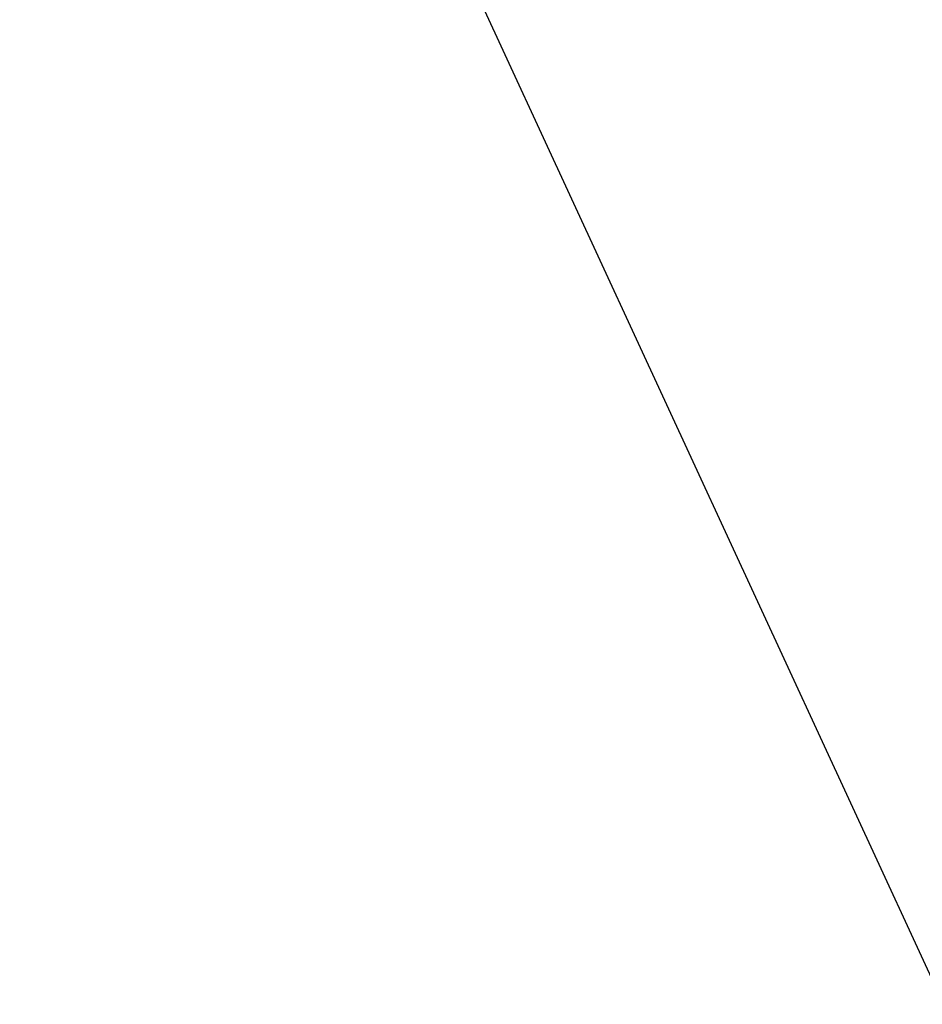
# Model space of a CAD drawing. Extents: x 0 to 363660, y 0 to 4201329.
# Tile 100 of 256: x 360198.51555 to 360198.5199, y 4200473.88 to 4200473.88474. Entities that reach past the tile are written whole.
import ezdxf

# ---------------------------------------------------------------- set-up
doc = ezdxf.new("R2010")
doc.units = 0
doc.header["$LTSCALE"] = 0.5
doc.header["$MEASUREMENT"] = 0
doc.layers.add('(032) Горизонтали утолщенные', color=32, linetype='Continuous', lineweight=30)

# ---------------------------------------------------------------- blocks, each defined once
blk = doc.blocks.new('gergrgrre')
at = {"layer": '(032) Горизонтали утолщенные', "color": 32}
blk.add_polyline3d([(360205.37, 4200491.68, 546), (360204.44, 4200490.860001, 546), (360203.56, 4200489.959999, 546), (360202.71, 4200488.949997, 546), (360201.9, 4200487.839996, 546), (360201.14, 4200486.629997, 546), (360200.44, 4200485.349998, 546), (360199.79, 4200484.050003, 546), (360199.21, 4200482.75, 546), (360198.7, 4200481.510002, 546), (360198.27, 4200480.370003, 546), (360197.92, 4200479.370003, 546), (360197.66, 4200478.529999, 546), (360197.5, 4200477.809998, 546), (360197.44, 4200477.150002, 546), (360197.51, 4200476.489998, 546), (360197.7, 4200475.760002, 546), (360198.04, 4200474.919998, 546), (360198.52, 4200473.879997, 546)], dxfattribs=at)
blk.add_polyline3d([(360205.37, 4200491.68, 546), (360204.44, 4200490.860001, 546), (360203.56, 4200489.959999, 546), (360202.71, 4200488.949997, 546), (360201.9, 4200487.839996, 546), (360201.14, 4200486.629997, 546), (360200.44, 4200485.349998, 546), (360199.79, 4200484.050003, 546), (360199.21, 4200482.75, 546), (360198.7, 4200481.510002, 546), (360198.27, 4200480.370003, 546), (360197.92, 4200479.370003, 546), (360197.66, 4200478.529999, 546), (360197.5, 4200477.809998, 546), (360197.44, 4200477.150002, 546), (360197.51, 4200476.489998, 546), (360197.7, 4200475.760002, 546), (360198.04, 4200474.919998, 546), (360198.52, 4200473.879997, 546)], dxfattribs=at)
blk.add_polyline3d([(360205.37, 4200491.68, 546), (360204.44, 4200490.860001, 546), (360203.56, 4200489.959999, 546), (360202.71, 4200488.949997, 546), (360201.9, 4200487.839996, 546), (360201.14, 4200486.629997, 546), (360200.44, 4200485.349998, 546), (360199.79, 4200484.050003, 546), (360199.21, 4200482.75, 546), (360198.7, 4200481.510002, 546), (360198.27, 4200480.370003, 546), (360197.92, 4200479.370003, 546), (360197.66, 4200478.529999, 546), (360197.5, 4200477.809998, 546), (360197.44, 4200477.150002, 546), (360197.51, 4200476.489998, 546), (360197.7, 4200475.760002, 546), (360198.04, 4200474.919998, 546), (360198.52, 4200473.879997, 546)], dxfattribs=at)
blk.add_polyline3d([(360205.37, 4200491.68, 546), (360204.44, 4200490.860001, 546), (360203.56, 4200489.959999, 546), (360202.71, 4200488.949997, 546), (360201.9, 4200487.839996, 546), (360201.14, 4200486.629997, 546), (360200.44, 4200485.349998, 546), (360199.79, 4200484.050003, 546), (360199.21, 4200482.75, 546), (360198.7, 4200481.510002, 546), (360198.27, 4200480.370003, 546), (360197.92, 4200479.370003, 546), (360197.66, 4200478.529999, 546), (360197.5, 4200477.809998, 546), (360197.44, 4200477.150002, 546), (360197.51, 4200476.489998, 546), (360197.7, 4200475.760002, 546), (360198.04, 4200474.919998, 546), (360198.52, 4200473.879997, 546)], dxfattribs=at)
blk.add_polyline3d([(360205.37, 4200491.68, 546), (360204.44, 4200490.860001, 546), (360203.56, 4200489.959999, 546), (360202.71, 4200488.949997, 546), (360201.9, 4200487.839996, 546), (360201.14, 4200486.629997, 546), (360200.44, 4200485.349998, 546), (360199.79, 4200484.050003, 546), (360199.21, 4200482.75, 546), (360198.7, 4200481.510002, 546), (360198.27, 4200480.370003, 546), (360197.92, 4200479.370003, 546), (360197.66, 4200478.529999, 546), (360197.5, 4200477.809998, 546), (360197.44, 4200477.150002, 546), (360197.51, 4200476.489998, 546), (360197.7, 4200475.760002, 546), (360198.04, 4200474.919998, 546), (360198.52, 4200473.879997, 546)], dxfattribs=at)
blk.add_polyline3d([(360205.37, 4200491.68, 546), (360204.44, 4200490.860001, 546), (360203.56, 4200489.959999, 546), (360202.71, 4200488.949997, 546), (360201.9, 4200487.839996, 546), (360201.14, 4200486.629997, 546), (360200.44, 4200485.349998, 546), (360199.79, 4200484.050003, 546), (360199.21, 4200482.75, 546), (360198.7, 4200481.510002, 546), (360198.27, 4200480.370003, 546), (360197.92, 4200479.370003, 546), (360197.66, 4200478.529999, 546), (360197.5, 4200477.809998, 546), (360197.44, 4200477.150002, 546), (360197.51, 4200476.489998, 546), (360197.7, 4200475.760002, 546), (360198.04, 4200474.919998, 546), (360198.52, 4200473.879997, 546)], dxfattribs=at)
blk.add_polyline3d([(360205.37, 4200491.68, 546), (360204.44, 4200490.860001, 546), (360203.56, 4200489.959999, 546), (360202.71, 4200488.949997, 546), (360201.9, 4200487.839996, 546), (360201.14, 4200486.629997, 546), (360200.44, 4200485.349998, 546), (360199.79, 4200484.050003, 546), (360199.21, 4200482.75, 546), (360198.7, 4200481.510002, 546), (360198.27, 4200480.370003, 546), (360197.92, 4200479.370003, 546), (360197.66, 4200478.529999, 546), (360197.5, 4200477.809998, 546), (360197.44, 4200477.150002, 546), (360197.51, 4200476.489998, 546), (360197.7, 4200475.760002, 546), (360198.04, 4200474.919998, 546), (360198.52, 4200473.879997, 546)], dxfattribs=at)
blk.add_polyline3d([(360205.37, 4200491.68, 546), (360204.44, 4200490.860001, 546), (360203.56, 4200489.959999, 546), (360202.71, 4200488.949997, 546), (360201.9, 4200487.839996, 546), (360201.14, 4200486.629997, 546), (360200.44, 4200485.349998, 546), (360199.79, 4200484.050003, 546), (360199.21, 4200482.75, 546), (360198.7, 4200481.510002, 546), (360198.27, 4200480.370003, 546), (360197.92, 4200479.370003, 546), (360197.66, 4200478.529999, 546), (360197.5, 4200477.809998, 546), (360197.44, 4200477.150002, 546), (360197.51, 4200476.489998, 546), (360197.7, 4200475.760002, 546), (360198.04, 4200474.919998, 546), (360198.52, 4200473.879997, 546)], dxfattribs=at)
blk.add_polyline3d([(360205.37, 4200491.68, 546), (360204.44, 4200490.860001, 546), (360203.56, 4200489.959999, 546), (360202.71, 4200488.949997, 546), (360201.9, 4200487.839996, 546), (360201.14, 4200486.629997, 546), (360200.44, 4200485.349998, 546), (360199.79, 4200484.050003, 546), (360199.21, 4200482.75, 546), (360198.7, 4200481.510002, 546), (360198.27, 4200480.370003, 546), (360197.92, 4200479.370003, 546), (360197.66, 4200478.529999, 546), (360197.5, 4200477.809998, 546), (360197.44, 4200477.150002, 546), (360197.51, 4200476.489998, 546), (360197.7, 4200475.760002, 546), (360198.04, 4200474.919998, 546), (360198.52, 4200473.879997, 546)], dxfattribs=at)
blk.add_polyline3d([(360205.37, 4200491.68, 546), (360204.44, 4200490.860001, 546), (360203.56, 4200489.959999, 546), (360202.71, 4200488.949997, 546), (360201.9, 4200487.839996, 546), (360201.14, 4200486.629997, 546), (360200.44, 4200485.349998, 546), (360199.79, 4200484.050003, 546), (360199.21, 4200482.75, 546), (360198.7, 4200481.510002, 546), (360198.27, 4200480.370003, 546), (360197.92, 4200479.370003, 546), (360197.66, 4200478.529999, 546), (360197.5, 4200477.809998, 546), (360197.44, 4200477.150002, 546), (360197.51, 4200476.489998, 546), (360197.7, 4200475.760002, 546), (360198.04, 4200474.919998, 546), (360198.52, 4200473.879997, 546)], dxfattribs=at)
blk.add_polyline3d([(360205.37, 4200491.68, 546), (360204.44, 4200490.860001, 546), (360203.56, 4200489.959999, 546), (360202.71, 4200488.949997, 546), (360201.9, 4200487.839996, 546), (360201.14, 4200486.629997, 546), (360200.44, 4200485.349998, 546), (360199.79, 4200484.050003, 546), (360199.21, 4200482.75, 546), (360198.7, 4200481.510002, 546), (360198.27, 4200480.370003, 546), (360197.92, 4200479.370003, 546), (360197.66, 4200478.529999, 546), (360197.5, 4200477.809998, 546), (360197.44, 4200477.150002, 546), (360197.51, 4200476.489998, 546), (360197.7, 4200475.760002, 546), (360198.04, 4200474.919998, 546), (360198.52, 4200473.879997, 546)], dxfattribs=at)
blk.add_polyline3d([(360205.37, 4200491.68, 546), (360204.44, 4200490.860001, 546), (360203.56, 4200489.959999, 546), (360202.71, 4200488.949997, 546), (360201.9, 4200487.839996, 546), (360201.14, 4200486.629997, 546), (360200.44, 4200485.349998, 546), (360199.79, 4200484.050003, 546), (360199.21, 4200482.75, 546), (360198.7, 4200481.510002, 546), (360198.27, 4200480.370003, 546), (360197.92, 4200479.370003, 546), (360197.66, 4200478.529999, 546), (360197.5, 4200477.809998, 546), (360197.44, 4200477.150002, 546), (360197.51, 4200476.489998, 546), (360197.7, 4200475.760002, 546), (360198.04, 4200474.919998, 546), (360198.52, 4200473.879997, 546)], dxfattribs=at)
blk.add_polyline3d([(360205.37, 4200491.68, 546), (360204.44, 4200490.860001, 546), (360203.56, 4200489.959999, 546), (360202.71, 4200488.949997, 546), (360201.9, 4200487.839996, 546), (360201.14, 4200486.629997, 546), (360200.44, 4200485.349998, 546), (360199.79, 4200484.050003, 546), (360199.21, 4200482.75, 546), (360198.7, 4200481.510002, 546), (360198.27, 4200480.370003, 546), (360197.92, 4200479.370003, 546), (360197.66, 4200478.529999, 546), (360197.5, 4200477.809998, 546), (360197.44, 4200477.150002, 546), (360197.51, 4200476.489998, 546), (360197.7, 4200475.760002, 546), (360198.04, 4200474.919998, 546), (360198.52, 4200473.879997, 546)], dxfattribs=at)
blk.add_polyline3d([(360205.37, 4200491.68, 546), (360204.44, 4200490.860001, 546), (360203.56, 4200489.959999, 546), (360202.71, 4200488.949997, 546), (360201.9, 4200487.839996, 546), (360201.14, 4200486.629997, 546), (360200.44, 4200485.349998, 546), (360199.79, 4200484.050003, 546), (360199.21, 4200482.75, 546), (360198.7, 4200481.510002, 546), (360198.27, 4200480.370003, 546), (360197.92, 4200479.370003, 546), (360197.66, 4200478.529999, 546), (360197.5, 4200477.809998, 546), (360197.44, 4200477.150002, 546), (360197.51, 4200476.489998, 546), (360197.7, 4200475.760002, 546), (360198.04, 4200474.919998, 546), (360198.52, 4200473.879997, 546)], dxfattribs=at)
blk.add_polyline3d([(360205.37, 4200491.68, 546), (360204.44, 4200490.860001, 546), (360203.56, 4200489.959999, 546), (360202.71, 4200488.949997, 546), (360201.9, 4200487.839996, 546), (360201.14, 4200486.629997, 546), (360200.44, 4200485.349998, 546), (360199.79, 4200484.050003, 546), (360199.21, 4200482.75, 546), (360198.7, 4200481.510002, 546), (360198.27, 4200480.370003, 546), (360197.92, 4200479.370003, 546), (360197.66, 4200478.529999, 546), (360197.5, 4200477.809998, 546), (360197.44, 4200477.150002, 546), (360197.51, 4200476.489998, 546), (360197.7, 4200475.760002, 546), (360198.04, 4200474.919998, 546), (360198.52, 4200473.879997, 546)], dxfattribs=at)
blk.add_polyline3d([(360205.37, 4200491.68, 546), (360204.44, 4200490.860001, 546), (360203.56, 4200489.959999, 546), (360202.71, 4200488.949997, 546), (360201.9, 4200487.839996, 546), (360201.14, 4200486.629997, 546), (360200.44, 4200485.349998, 546), (360199.79, 4200484.050003, 546), (360199.21, 4200482.75, 546), (360198.7, 4200481.510002, 546), (360198.27, 4200480.370003, 546), (360197.92, 4200479.370003, 546), (360197.66, 4200478.529999, 546), (360197.5, 4200477.809998, 546), (360197.44, 4200477.150002, 546), (360197.51, 4200476.489998, 546), (360197.7, 4200475.760002, 546), (360198.04, 4200474.919998, 546), (360198.52, 4200473.879997, 546)], dxfattribs=at)
blk.add_polyline3d([(360205.37, 4200491.68, 546), (360204.44, 4200490.860001, 546), (360203.56, 4200489.959999, 546), (360202.71, 4200488.949997, 546), (360201.9, 4200487.839996, 546), (360201.14, 4200486.629997, 546), (360200.44, 4200485.349998, 546), (360199.79, 4200484.050003, 546), (360199.21, 4200482.75, 546), (360198.7, 4200481.510002, 546), (360198.27, 4200480.370003, 546), (360197.92, 4200479.370003, 546), (360197.66, 4200478.529999, 546), (360197.5, 4200477.809998, 546), (360197.44, 4200477.150002, 546), (360197.51, 4200476.489998, 546), (360197.7, 4200475.760002, 546), (360198.04, 4200474.919998, 546), (360198.52, 4200473.879997, 546)], dxfattribs=at)
blk.add_polyline3d([(360205.37, 4200491.68, 546), (360204.44, 4200490.860001, 546), (360203.56, 4200489.959999, 546), (360202.71, 4200488.949997, 546), (360201.9, 4200487.839996, 546), (360201.14, 4200486.629997, 546), (360200.44, 4200485.349998, 546), (360199.79, 4200484.050003, 546), (360199.21, 4200482.75, 546), (360198.7, 4200481.510002, 546), (360198.27, 4200480.370003, 546), (360197.92, 4200479.370003, 546), (360197.66, 4200478.529999, 546), (360197.5, 4200477.809998, 546), (360197.44, 4200477.150002, 546), (360197.51, 4200476.489998, 546), (360197.7, 4200475.760002, 546), (360198.04, 4200474.919998, 546), (360198.52, 4200473.879997, 546)], dxfattribs=at)
blk.add_polyline3d([(360205.37, 4200491.68, 546), (360204.44, 4200490.860001, 546), (360203.56, 4200489.959999, 546), (360202.71, 4200488.949997, 546), (360201.9, 4200487.839996, 546), (360201.14, 4200486.629997, 546), (360200.44, 4200485.349998, 546), (360199.79, 4200484.050003, 546), (360199.21, 4200482.75, 546), (360198.7, 4200481.510002, 546), (360198.27, 4200480.370003, 546), (360197.92, 4200479.370003, 546), (360197.66, 4200478.529999, 546), (360197.5, 4200477.809998, 546), (360197.44, 4200477.150002, 546), (360197.51, 4200476.489998, 546), (360197.7, 4200475.760002, 546), (360198.04, 4200474.919998, 546), (360198.52, 4200473.879997, 546)], dxfattribs=at)
blk.add_polyline3d([(360205.37, 4200491.68, 546), (360204.44, 4200490.860001, 546), (360203.56, 4200489.959999, 546), (360202.71, 4200488.949997, 546), (360201.9, 4200487.839996, 546), (360201.14, 4200486.629997, 546), (360200.44, 4200485.349998, 546), (360199.79, 4200484.050003, 546), (360199.21, 4200482.75, 546), (360198.7, 4200481.510002, 546), (360198.27, 4200480.370003, 546), (360197.92, 4200479.370003, 546), (360197.66, 4200478.529999, 546), (360197.5, 4200477.809998, 546), (360197.44, 4200477.150002, 546), (360197.51, 4200476.489998, 546), (360197.7, 4200475.760002, 546), (360198.04, 4200474.919998, 546), (360198.52, 4200473.879997, 546)], dxfattribs=at)
blk.add_polyline3d([(360205.37, 4200491.68, 546), (360204.44, 4200490.860001, 546), (360203.56, 4200489.959999, 546), (360202.71, 4200488.949997, 546), (360201.9, 4200487.839996, 546), (360201.14, 4200486.629997, 546), (360200.44, 4200485.349998, 546), (360199.79, 4200484.050003, 546), (360199.21, 4200482.75, 546), (360198.7, 4200481.510002, 546), (360198.27, 4200480.370003, 546), (360197.92, 4200479.370003, 546), (360197.66, 4200478.529999, 546), (360197.5, 4200477.809998, 546), (360197.44, 4200477.150002, 546), (360197.51, 4200476.489998, 546), (360197.7, 4200475.760002, 546), (360198.04, 4200474.919998, 546), (360198.52, 4200473.879997, 546)], dxfattribs=at)
blk.add_polyline3d([(360205.37, 4200491.68, 546), (360204.44, 4200490.860001, 546), (360203.56, 4200489.959999, 546), (360202.71, 4200488.949997, 546), (360201.9, 4200487.839996, 546), (360201.14, 4200486.629997, 546), (360200.44, 4200485.349998, 546), (360199.79, 4200484.050003, 546), (360199.21, 4200482.75, 546), (360198.7, 4200481.510002, 546), (360198.27, 4200480.370003, 546), (360197.92, 4200479.370003, 546), (360197.66, 4200478.529999, 546), (360197.5, 4200477.809998, 546), (360197.44, 4200477.150002, 546), (360197.51, 4200476.489998, 546), (360197.7, 4200475.760002, 546), (360198.04, 4200474.919998, 546), (360198.52, 4200473.879997, 546)], dxfattribs=at)
blk.add_polyline3d([(360205.37, 4200491.68, 546), (360204.44, 4200490.860001, 546), (360203.56, 4200489.959999, 546), (360202.71, 4200488.949997, 546), (360201.9, 4200487.839996, 546), (360201.14, 4200486.629997, 546), (360200.44, 4200485.349998, 546), (360199.79, 4200484.050003, 546), (360199.21, 4200482.75, 546), (360198.7, 4200481.510002, 546), (360198.27, 4200480.370003, 546), (360197.92, 4200479.370003, 546), (360197.66, 4200478.529999, 546), (360197.5, 4200477.809998, 546), (360197.44, 4200477.150002, 546), (360197.51, 4200476.489998, 546), (360197.7, 4200475.760002, 546), (360198.04, 4200474.919998, 546), (360198.52, 4200473.879997, 546)], dxfattribs=at)
blk.add_polyline3d([(360205.37, 4200491.68, 546), (360204.44, 4200490.860001, 546), (360203.56, 4200489.959999, 546), (360202.71, 4200488.949997, 546), (360201.9, 4200487.839996, 546), (360201.14, 4200486.629997, 546), (360200.44, 4200485.349998, 546), (360199.79, 4200484.050003, 546), (360199.21, 4200482.75, 546), (360198.7, 4200481.510002, 546), (360198.27, 4200480.370003, 546), (360197.92, 4200479.370003, 546), (360197.66, 4200478.529999, 546), (360197.5, 4200477.809998, 546), (360197.44, 4200477.150002, 546), (360197.51, 4200476.489998, 546), (360197.7, 4200475.760002, 546), (360198.04, 4200474.919998, 546), (360198.52, 4200473.879997, 546)], dxfattribs=at)
blk.add_polyline3d([(360205.37, 4200491.68, 546), (360204.44, 4200490.860001, 546), (360203.56, 4200489.959999, 546), (360202.71, 4200488.949997, 546), (360201.9, 4200487.839996, 546), (360201.14, 4200486.629997, 546), (360200.44, 4200485.349998, 546), (360199.79, 4200484.050003, 546), (360199.21, 4200482.75, 546), (360198.7, 4200481.510002, 546), (360198.27, 4200480.370003, 546), (360197.92, 4200479.370003, 546), (360197.66, 4200478.529999, 546), (360197.5, 4200477.809998, 546), (360197.44, 4200477.150002, 546), (360197.51, 4200476.489998, 546), (360197.7, 4200475.760002, 546), (360198.04, 4200474.919998, 546), (360198.52, 4200473.879997, 546)], dxfattribs=at)
blk.add_polyline3d([(360205.37, 4200491.68, 546), (360204.44, 4200490.860001, 546), (360203.56, 4200489.959999, 546), (360202.71, 4200488.949997, 546), (360201.9, 4200487.839996, 546), (360201.14, 4200486.629997, 546), (360200.44, 4200485.349998, 546), (360199.79, 4200484.050003, 546), (360199.21, 4200482.75, 546), (360198.7, 4200481.510002, 546), (360198.27, 4200480.370003, 546), (360197.92, 4200479.370003, 546), (360197.66, 4200478.529999, 546), (360197.5, 4200477.809998, 546), (360197.44, 4200477.150002, 546), (360197.51, 4200476.489998, 546), (360197.7, 4200475.760002, 546), (360198.04, 4200474.919998, 546), (360198.52, 4200473.879997, 546)], dxfattribs=at)
blk.add_polyline3d([(360205.37, 4200491.68, 546), (360204.44, 4200490.860001, 546), (360203.56, 4200489.959999, 546), (360202.71, 4200488.949997, 546), (360201.9, 4200487.839996, 546), (360201.14, 4200486.629997, 546), (360200.44, 4200485.349998, 546), (360199.79, 4200484.050003, 546), (360199.21, 4200482.75, 546), (360198.7, 4200481.510002, 546), (360198.27, 4200480.370003, 546), (360197.92, 4200479.370003, 546), (360197.66, 4200478.529999, 546), (360197.5, 4200477.809998, 546), (360197.44, 4200477.150002, 546), (360197.51, 4200476.489998, 546), (360197.7, 4200475.760002, 546), (360198.04, 4200474.919998, 546), (360198.52, 4200473.879997, 546)], dxfattribs=at)
blk.add_polyline3d([(360205.37, 4200491.68, 546), (360204.44, 4200490.860001, 546), (360203.56, 4200489.959999, 546), (360202.71, 4200488.949997, 546), (360201.9, 4200487.839996, 546), (360201.14, 4200486.629997, 546), (360200.44, 4200485.349998, 546), (360199.79, 4200484.050003, 546), (360199.21, 4200482.75, 546), (360198.7, 4200481.510002, 546), (360198.27, 4200480.370003, 546), (360197.92, 4200479.370003, 546), (360197.66, 4200478.529999, 546), (360197.5, 4200477.809998, 546), (360197.44, 4200477.150002, 546), (360197.51, 4200476.489998, 546), (360197.7, 4200475.760002, 546), (360198.04, 4200474.919998, 546), (360198.52, 4200473.879997, 546)], dxfattribs=at)
blk.add_polyline3d([(360205.37, 4200491.68, 546), (360204.44, 4200490.860001, 546), (360203.56, 4200489.959999, 546), (360202.71, 4200488.949997, 546), (360201.9, 4200487.839996, 546), (360201.14, 4200486.629997, 546), (360200.44, 4200485.349998, 546), (360199.79, 4200484.050003, 546), (360199.21, 4200482.75, 546), (360198.7, 4200481.510002, 546), (360198.27, 4200480.370003, 546), (360197.92, 4200479.370003, 546), (360197.66, 4200478.529999, 546), (360197.5, 4200477.809998, 546), (360197.44, 4200477.150002, 546), (360197.51, 4200476.489998, 546), (360197.7, 4200475.760002, 546), (360198.04, 4200474.919998, 546), (360198.52, 4200473.879997, 546)], dxfattribs=at)
blk.add_polyline3d([(360205.37, 4200491.68, 546), (360204.44, 4200490.860001, 546), (360203.56, 4200489.959999, 546), (360202.71, 4200488.949997, 546), (360201.9, 4200487.839996, 546), (360201.14, 4200486.629997, 546), (360200.44, 4200485.349998, 546), (360199.79, 4200484.050003, 546), (360199.21, 4200482.75, 546), (360198.7, 4200481.510002, 546), (360198.27, 4200480.370003, 546), (360197.92, 4200479.370003, 546), (360197.66, 4200478.529999, 546), (360197.5, 4200477.809998, 546), (360197.44, 4200477.150002, 546), (360197.51, 4200476.489998, 546), (360197.7, 4200475.760002, 546), (360198.04, 4200474.919998, 546), (360198.52, 4200473.879997, 546)], dxfattribs=at)
blk.add_polyline3d([(360205.37, 4200491.68, 546), (360204.44, 4200490.860001, 546), (360203.56, 4200489.959999, 546), (360202.71, 4200488.949997, 546), (360201.9, 4200487.839996, 546), (360201.14, 4200486.629997, 546), (360200.44, 4200485.349998, 546), (360199.79, 4200484.050003, 546), (360199.21, 4200482.75, 546), (360198.7, 4200481.510002, 546), (360198.27, 4200480.370003, 546), (360197.92, 4200479.370003, 546), (360197.66, 4200478.529999, 546), (360197.5, 4200477.809998, 546), (360197.44, 4200477.150002, 546), (360197.51, 4200476.489998, 546), (360197.7, 4200475.760002, 546), (360198.04, 4200474.919998, 546), (360198.52, 4200473.879997, 546)], dxfattribs=at)
blk.add_polyline3d([(360205.37, 4200491.68, 546), (360204.44, 4200490.860001, 546), (360203.56, 4200489.959999, 546), (360202.71, 4200488.949997, 546), (360201.9, 4200487.839996, 546), (360201.14, 4200486.629997, 546), (360200.44, 4200485.349998, 546), (360199.79, 4200484.050003, 546), (360199.21, 4200482.75, 546), (360198.7, 4200481.510002, 546), (360198.27, 4200480.370003, 546), (360197.92, 4200479.370003, 546), (360197.66, 4200478.529999, 546), (360197.5, 4200477.809998, 546), (360197.44, 4200477.150002, 546), (360197.51, 4200476.489998, 546), (360197.7, 4200475.760002, 546), (360198.04, 4200474.919998, 546), (360198.52, 4200473.879997, 546)], dxfattribs=at)
blk.add_polyline3d([(360205.37, 4200491.68, 546), (360204.44, 4200490.860001, 546), (360203.56, 4200489.959999, 546), (360202.71, 4200488.949997, 546), (360201.9, 4200487.839996, 546), (360201.14, 4200486.629997, 546), (360200.44, 4200485.349998, 546), (360199.79, 4200484.050003, 546), (360199.21, 4200482.75, 546), (360198.7, 4200481.510002, 546), (360198.27, 4200480.370003, 546), (360197.92, 4200479.370003, 546), (360197.66, 4200478.529999, 546), (360197.5, 4200477.809998, 546), (360197.44, 4200477.150002, 546), (360197.51, 4200476.489998, 546), (360197.7, 4200475.760002, 546), (360198.04, 4200474.919998, 546), (360198.52, 4200473.879997, 546)], dxfattribs=at)
blk.add_polyline3d([(360205.37, 4200491.68, 546), (360204.44, 4200490.860001, 546), (360203.56, 4200489.959999, 546), (360202.71, 4200488.949997, 546), (360201.9, 4200487.839996, 546), (360201.14, 4200486.629997, 546), (360200.44, 4200485.349998, 546), (360199.79, 4200484.050003, 546), (360199.21, 4200482.75, 546), (360198.7, 4200481.510002, 546), (360198.27, 4200480.370003, 546), (360197.92, 4200479.370003, 546), (360197.66, 4200478.529999, 546), (360197.5, 4200477.809998, 546), (360197.44, 4200477.150002, 546), (360197.51, 4200476.489998, 546), (360197.7, 4200475.760002, 546), (360198.04, 4200474.919998, 546), (360198.52, 4200473.879997, 546)], dxfattribs=at)
blk.add_polyline3d([(360205.37, 4200491.68, 546), (360204.44, 4200490.860001, 546), (360203.56, 4200489.959999, 546), (360202.71, 4200488.949997, 546), (360201.9, 4200487.839996, 546), (360201.14, 4200486.629997, 546), (360200.44, 4200485.349998, 546), (360199.79, 4200484.050003, 546), (360199.21, 4200482.75, 546), (360198.7, 4200481.510002, 546), (360198.27, 4200480.370003, 546), (360197.92, 4200479.370003, 546), (360197.66, 4200478.529999, 546), (360197.5, 4200477.809998, 546), (360197.44, 4200477.150002, 546), (360197.51, 4200476.489998, 546), (360197.7, 4200475.760002, 546), (360198.04, 4200474.919998, 546), (360198.52, 4200473.879997, 546)], dxfattribs=at)
blk.add_polyline3d([(360205.37, 4200491.68, 546), (360204.44, 4200490.860001, 546), (360203.56, 4200489.959999, 546), (360202.71, 4200488.949997, 546), (360201.9, 4200487.839996, 546), (360201.14, 4200486.629997, 546), (360200.44, 4200485.349998, 546), (360199.79, 4200484.050003, 546), (360199.21, 4200482.75, 546), (360198.7, 4200481.510002, 546), (360198.27, 4200480.370003, 546), (360197.92, 4200479.370003, 546), (360197.66, 4200478.529999, 546), (360197.5, 4200477.809998, 546), (360197.44, 4200477.150002, 546), (360197.51, 4200476.489998, 546), (360197.7, 4200475.760002, 546), (360198.04, 4200474.919998, 546), (360198.52, 4200473.879997, 546)], dxfattribs=at)
blk.add_polyline3d([(360205.37, 4200491.68, 546), (360204.44, 4200490.860001, 546), (360203.56, 4200489.959999, 546), (360202.71, 4200488.949997, 546), (360201.9, 4200487.839996, 546), (360201.14, 4200486.629997, 546), (360200.44, 4200485.349998, 546), (360199.79, 4200484.050003, 546), (360199.21, 4200482.75, 546), (360198.7, 4200481.510002, 546), (360198.27, 4200480.370003, 546), (360197.92, 4200479.370003, 546), (360197.66, 4200478.529999, 546), (360197.5, 4200477.809998, 546), (360197.44, 4200477.150002, 546), (360197.51, 4200476.489998, 546), (360197.7, 4200475.760002, 546), (360198.04, 4200474.919998, 546), (360198.52, 4200473.879997, 546)], dxfattribs=at)
blk.add_polyline3d([(360205.37, 4200491.68, 546), (360204.44, 4200490.860001, 546), (360203.56, 4200489.959999, 546), (360202.71, 4200488.949997, 546), (360201.9, 4200487.839996, 546), (360201.14, 4200486.629997, 546), (360200.44, 4200485.349998, 546), (360199.79, 4200484.050003, 546), (360199.21, 4200482.75, 546), (360198.7, 4200481.510002, 546), (360198.27, 4200480.370003, 546), (360197.92, 4200479.370003, 546), (360197.66, 4200478.529999, 546), (360197.5, 4200477.809998, 546), (360197.44, 4200477.150002, 546), (360197.51, 4200476.489998, 546), (360197.7, 4200475.760002, 546), (360198.04, 4200474.919998, 546), (360198.52, 4200473.879997, 546)], dxfattribs=at)
blk.add_polyline3d([(360205.37, 4200491.68, 546), (360204.44, 4200490.860001, 546), (360203.56, 4200489.959999, 546), (360202.71, 4200488.949997, 546), (360201.9, 4200487.839996, 546), (360201.14, 4200486.629997, 546), (360200.44, 4200485.349998, 546), (360199.79, 4200484.050003, 546), (360199.21, 4200482.75, 546), (360198.7, 4200481.510002, 546), (360198.27, 4200480.370003, 546), (360197.92, 4200479.370003, 546), (360197.66, 4200478.529999, 546), (360197.5, 4200477.809998, 546), (360197.44, 4200477.150002, 546), (360197.51, 4200476.489998, 546), (360197.7, 4200475.760002, 546), (360198.04, 4200474.919998, 546), (360198.52, 4200473.879997, 546)], dxfattribs=at)
blk.add_polyline3d([(360205.37, 4200491.68, 546), (360204.44, 4200490.860001, 546), (360203.56, 4200489.959999, 546), (360202.71, 4200488.949997, 546), (360201.9, 4200487.839996, 546), (360201.14, 4200486.629997, 546), (360200.44, 4200485.349998, 546), (360199.79, 4200484.050003, 546), (360199.21, 4200482.75, 546), (360198.7, 4200481.510002, 546), (360198.27, 4200480.370003, 546), (360197.92, 4200479.370003, 546), (360197.66, 4200478.529999, 546), (360197.5, 4200477.809998, 546), (360197.44, 4200477.150002, 546), (360197.51, 4200476.489998, 546), (360197.7, 4200475.760002, 546), (360198.04, 4200474.919998, 546), (360198.52, 4200473.879997, 546)], dxfattribs=at)
blk.add_polyline3d([(360205.37, 4200491.68, 546), (360204.44, 4200490.860001, 546), (360203.56, 4200489.959999, 546), (360202.71, 4200488.949997, 546), (360201.9, 4200487.839996, 546), (360201.14, 4200486.629997, 546), (360200.44, 4200485.349998, 546), (360199.79, 4200484.050003, 546), (360199.21, 4200482.75, 546), (360198.7, 4200481.510002, 546), (360198.27, 4200480.370003, 546), (360197.92, 4200479.370003, 546), (360197.66, 4200478.529999, 546), (360197.5, 4200477.809998, 546), (360197.44, 4200477.150002, 546), (360197.51, 4200476.489998, 546), (360197.7, 4200475.760002, 546), (360198.04, 4200474.919998, 546), (360198.52, 4200473.879997, 546)], dxfattribs=at)
blk.add_polyline3d([(360205.37, 4200491.68, 546), (360204.44, 4200490.860001, 546), (360203.56, 4200489.959999, 546), (360202.71, 4200488.949997, 546), (360201.9, 4200487.839996, 546), (360201.14, 4200486.629997, 546), (360200.44, 4200485.349998, 546), (360199.79, 4200484.050003, 546), (360199.21, 4200482.75, 546), (360198.7, 4200481.510002, 546), (360198.27, 4200480.370003, 546), (360197.92, 4200479.370003, 546), (360197.66, 4200478.529999, 546), (360197.5, 4200477.809998, 546), (360197.44, 4200477.150002, 546), (360197.51, 4200476.489998, 546), (360197.7, 4200475.760002, 546), (360198.04, 4200474.919998, 546), (360198.52, 4200473.879997, 546)], dxfattribs=at)
blk.add_polyline3d([(360205.37, 4200491.68, 546), (360204.44, 4200490.860001, 546), (360203.56, 4200489.959999, 546), (360202.71, 4200488.949997, 546), (360201.9, 4200487.839996, 546), (360201.14, 4200486.629997, 546), (360200.44, 4200485.349998, 546), (360199.79, 4200484.050003, 546), (360199.21, 4200482.75, 546), (360198.7, 4200481.510002, 546), (360198.27, 4200480.370003, 546), (360197.92, 4200479.370003, 546), (360197.66, 4200478.529999, 546), (360197.5, 4200477.809998, 546), (360197.44, 4200477.150002, 546), (360197.51, 4200476.489998, 546), (360197.7, 4200475.760002, 546), (360198.04, 4200474.919998, 546), (360198.52, 4200473.879997, 546)], dxfattribs=at)
blk.add_polyline3d([(360205.37, 4200491.68, 546), (360204.44, 4200490.860001, 546), (360203.56, 4200489.959999, 546), (360202.71, 4200488.949997, 546), (360201.9, 4200487.839996, 546), (360201.14, 4200486.629997, 546), (360200.44, 4200485.349998, 546), (360199.79, 4200484.050003, 546), (360199.21, 4200482.75, 546), (360198.7, 4200481.510002, 546), (360198.27, 4200480.370003, 546), (360197.92, 4200479.370003, 546), (360197.66, 4200478.529999, 546), (360197.5, 4200477.809998, 546), (360197.44, 4200477.150002, 546), (360197.51, 4200476.489998, 546), (360197.7, 4200475.760002, 546), (360198.04, 4200474.919998, 546), (360198.52, 4200473.879997, 546)], dxfattribs=at)
blk.add_polyline3d([(360205.37, 4200491.68, 546), (360204.44, 4200490.860001, 546), (360203.56, 4200489.959999, 546), (360202.71, 4200488.949997, 546), (360201.9, 4200487.839996, 546), (360201.14, 4200486.629997, 546), (360200.44, 4200485.349998, 546), (360199.79, 4200484.050003, 546), (360199.21, 4200482.75, 546), (360198.7, 4200481.510002, 546), (360198.27, 4200480.370003, 546), (360197.92, 4200479.370003, 546), (360197.66, 4200478.529999, 546), (360197.5, 4200477.809998, 546), (360197.44, 4200477.150002, 546), (360197.51, 4200476.489998, 546), (360197.7, 4200475.760002, 546), (360198.04, 4200474.919998, 546), (360198.52, 4200473.879997, 546)], dxfattribs=at)
blk.add_polyline3d([(360205.37, 4200491.68, 546), (360204.44, 4200490.860001, 546), (360203.56, 4200489.959999, 546), (360202.71, 4200488.949997, 546), (360201.9, 4200487.839996, 546), (360201.14, 4200486.629997, 546), (360200.44, 4200485.349998, 546), (360199.79, 4200484.050003, 546), (360199.21, 4200482.75, 546), (360198.7, 4200481.510002, 546), (360198.27, 4200480.370003, 546), (360197.92, 4200479.370003, 546), (360197.66, 4200478.529999, 546), (360197.5, 4200477.809998, 546), (360197.44, 4200477.150002, 546), (360197.51, 4200476.489998, 546), (360197.7, 4200475.760002, 546), (360198.04, 4200474.919998, 546), (360198.52, 4200473.879997, 546)], dxfattribs=at)
blk.add_polyline3d([(360205.37, 4200491.68, 546), (360204.44, 4200490.860001, 546), (360203.56, 4200489.959999, 546), (360202.71, 4200488.949997, 546), (360201.9, 4200487.839996, 546), (360201.14, 4200486.629997, 546), (360200.44, 4200485.349998, 546), (360199.79, 4200484.050003, 546), (360199.21, 4200482.75, 546), (360198.7, 4200481.510002, 546), (360198.27, 4200480.370003, 546), (360197.92, 4200479.370003, 546), (360197.66, 4200478.529999, 546), (360197.5, 4200477.809998, 546), (360197.44, 4200477.150002, 546), (360197.51, 4200476.489998, 546), (360197.7, 4200475.760002, 546), (360198.04, 4200474.919998, 546), (360198.52, 4200473.879997, 546)], dxfattribs=at)
blk.add_polyline3d([(360205.37, 4200491.68, 546), (360204.44, 4200490.860001, 546), (360203.56, 4200489.959999, 546), (360202.71, 4200488.949997, 546), (360201.9, 4200487.839996, 546), (360201.14, 4200486.629997, 546), (360200.44, 4200485.349998, 546), (360199.79, 4200484.050003, 546), (360199.21, 4200482.75, 546), (360198.7, 4200481.510002, 546), (360198.27, 4200480.370003, 546), (360197.92, 4200479.370003, 546), (360197.66, 4200478.529999, 546), (360197.5, 4200477.809998, 546), (360197.44, 4200477.150002, 546), (360197.51, 4200476.489998, 546), (360197.7, 4200475.760002, 546), (360198.04, 4200474.919998, 546), (360198.52, 4200473.879997, 546)], dxfattribs=at)
blk.add_polyline3d([(360205.37, 4200491.68, 546), (360204.44, 4200490.860001, 546), (360203.56, 4200489.959999, 546), (360202.71, 4200488.949997, 546), (360201.9, 4200487.839996, 546), (360201.14, 4200486.629997, 546), (360200.44, 4200485.349998, 546), (360199.79, 4200484.050003, 546), (360199.21, 4200482.75, 546), (360198.7, 4200481.510002, 546), (360198.27, 4200480.370003, 546), (360197.92, 4200479.370003, 546), (360197.66, 4200478.529999, 546), (360197.5, 4200477.809998, 546), (360197.44, 4200477.150002, 546), (360197.51, 4200476.489998, 546), (360197.7, 4200475.760002, 546), (360198.04, 4200474.919998, 546), (360198.52, 4200473.879997, 546)], dxfattribs=at)
blk.add_polyline3d([(360205.37, 4200491.68, 546), (360204.44, 4200490.860001, 546), (360203.56, 4200489.959999, 546), (360202.71, 4200488.949997, 546), (360201.9, 4200487.839996, 546), (360201.14, 4200486.629997, 546), (360200.44, 4200485.349998, 546), (360199.79, 4200484.050003, 546), (360199.21, 4200482.75, 546), (360198.7, 4200481.510002, 546), (360198.27, 4200480.370003, 546), (360197.92, 4200479.370003, 546), (360197.66, 4200478.529999, 546), (360197.5, 4200477.809998, 546), (360197.44, 4200477.150002, 546), (360197.51, 4200476.489998, 546), (360197.7, 4200475.760002, 546), (360198.04, 4200474.919998, 546), (360198.52, 4200473.879997, 546)], dxfattribs=at)
blk.add_polyline3d([(360205.37, 4200491.68, 546), (360204.44, 4200490.860001, 546), (360203.56, 4200489.959999, 546), (360202.71, 4200488.949997, 546), (360201.9, 4200487.839996, 546), (360201.14, 4200486.629997, 546), (360200.44, 4200485.349998, 546), (360199.79, 4200484.050003, 546), (360199.21, 4200482.75, 546), (360198.7, 4200481.510002, 546), (360198.27, 4200480.370003, 546), (360197.92, 4200479.370003, 546), (360197.66, 4200478.529999, 546), (360197.5, 4200477.809998, 546), (360197.44, 4200477.150002, 546), (360197.51, 4200476.489998, 546), (360197.7, 4200475.760002, 546), (360198.04, 4200474.919998, 546), (360198.52, 4200473.879997, 546)], dxfattribs=at)
blk.add_polyline3d([(360205.37, 4200491.68, 546), (360204.44, 4200490.860001, 546), (360203.56, 4200489.959999, 546), (360202.71, 4200488.949997, 546), (360201.9, 4200487.839996, 546), (360201.14, 4200486.629997, 546), (360200.44, 4200485.349998, 546), (360199.79, 4200484.050003, 546), (360199.21, 4200482.75, 546), (360198.7, 4200481.510002, 546), (360198.27, 4200480.370003, 546), (360197.92, 4200479.370003, 546), (360197.66, 4200478.529999, 546), (360197.5, 4200477.809998, 546), (360197.44, 4200477.150002, 546), (360197.51, 4200476.489998, 546), (360197.7, 4200475.760002, 546), (360198.04, 4200474.919998, 546), (360198.52, 4200473.879997, 546)], dxfattribs=at)
blk.add_polyline3d([(360205.37, 4200491.68, 546), (360204.44, 4200490.860001, 546), (360203.56, 4200489.959999, 546), (360202.71, 4200488.949997, 546), (360201.9, 4200487.839996, 546), (360201.14, 4200486.629997, 546), (360200.44, 4200485.349998, 546), (360199.79, 4200484.050003, 546), (360199.21, 4200482.75, 546), (360198.7, 4200481.510002, 546), (360198.27, 4200480.370003, 546), (360197.92, 4200479.370003, 546), (360197.66, 4200478.529999, 546), (360197.5, 4200477.809998, 546), (360197.44, 4200477.150002, 546), (360197.51, 4200476.489998, 546), (360197.7, 4200475.760002, 546), (360198.04, 4200474.919998, 546), (360198.52, 4200473.879997, 546)], dxfattribs=at)
blk.add_polyline3d([(360205.37, 4200491.68, 546), (360204.44, 4200490.860001, 546), (360203.56, 4200489.959999, 546), (360202.71, 4200488.949997, 546), (360201.9, 4200487.839996, 546), (360201.14, 4200486.629997, 546), (360200.44, 4200485.349998, 546), (360199.79, 4200484.050003, 546), (360199.21, 4200482.75, 546), (360198.7, 4200481.510002, 546), (360198.27, 4200480.370003, 546), (360197.92, 4200479.370003, 546), (360197.66, 4200478.529999, 546), (360197.5, 4200477.809998, 546), (360197.44, 4200477.150002, 546), (360197.51, 4200476.489998, 546), (360197.7, 4200475.760002, 546), (360198.04, 4200474.919998, 546), (360198.52, 4200473.879997, 546)], dxfattribs=at)
blk.add_polyline3d([(360205.37, 4200491.68, 546), (360204.44, 4200490.860001, 546), (360203.56, 4200489.959999, 546), (360202.71, 4200488.949997, 546), (360201.9, 4200487.839996, 546), (360201.14, 4200486.629997, 546), (360200.44, 4200485.349998, 546), (360199.79, 4200484.050003, 546), (360199.21, 4200482.75, 546), (360198.7, 4200481.510002, 546), (360198.27, 4200480.370003, 546), (360197.92, 4200479.370003, 546), (360197.66, 4200478.529999, 546), (360197.5, 4200477.809998, 546), (360197.44, 4200477.150002, 546), (360197.51, 4200476.489998, 546), (360197.7, 4200475.760002, 546), (360198.04, 4200474.919998, 546), (360198.52, 4200473.879997, 546)], dxfattribs=at)
blk.add_polyline3d([(360205.37, 4200491.68, 546), (360204.44, 4200490.860001, 546), (360203.56, 4200489.959999, 546), (360202.71, 4200488.949997, 546), (360201.9, 4200487.839996, 546), (360201.14, 4200486.629997, 546), (360200.44, 4200485.349998, 546), (360199.79, 4200484.050003, 546), (360199.21, 4200482.75, 546), (360198.7, 4200481.510002, 546), (360198.27, 4200480.370003, 546), (360197.92, 4200479.370003, 546), (360197.66, 4200478.529999, 546), (360197.5, 4200477.809998, 546), (360197.44, 4200477.150002, 546), (360197.51, 4200476.489998, 546), (360197.7, 4200475.760002, 546), (360198.04, 4200474.919998, 546), (360198.52, 4200473.879997, 546)], dxfattribs=at)
blk.add_polyline3d([(360205.37, 4200491.68, 546), (360204.44, 4200490.860001, 546), (360203.56, 4200489.959999, 546), (360202.71, 4200488.949997, 546), (360201.9, 4200487.839996, 546), (360201.14, 4200486.629997, 546), (360200.44, 4200485.349998, 546), (360199.79, 4200484.050003, 546), (360199.21, 4200482.75, 546), (360198.7, 4200481.510002, 546), (360198.27, 4200480.370003, 546), (360197.92, 4200479.370003, 546), (360197.66, 4200478.529999, 546), (360197.5, 4200477.809998, 546), (360197.44, 4200477.150002, 546), (360197.51, 4200476.489998, 546), (360197.7, 4200475.760002, 546), (360198.04, 4200474.919998, 546), (360198.52, 4200473.879997, 546)], dxfattribs=at)
blk.add_polyline3d([(360205.37, 4200491.68, 546), (360204.44, 4200490.860001, 546), (360203.56, 4200489.959999, 546), (360202.71, 4200488.949997, 546), (360201.9, 4200487.839996, 546), (360201.14, 4200486.629997, 546), (360200.44, 4200485.349998, 546), (360199.79, 4200484.050003, 546), (360199.21, 4200482.75, 546), (360198.7, 4200481.510002, 546), (360198.27, 4200480.370003, 546), (360197.92, 4200479.370003, 546), (360197.66, 4200478.529999, 546), (360197.5, 4200477.809998, 546), (360197.44, 4200477.150002, 546), (360197.51, 4200476.489998, 546), (360197.7, 4200475.760002, 546), (360198.04, 4200474.919998, 546), (360198.52, 4200473.879997, 546)], dxfattribs=at)
blk.add_polyline3d([(360205.37, 4200491.68, 546), (360204.44, 4200490.860001, 546), (360203.56, 4200489.959999, 546), (360202.71, 4200488.949997, 546), (360201.9, 4200487.839996, 546), (360201.14, 4200486.629997, 546), (360200.44, 4200485.349998, 546), (360199.79, 4200484.050003, 546), (360199.21, 4200482.75, 546), (360198.7, 4200481.510002, 546), (360198.27, 4200480.370003, 546), (360197.92, 4200479.370003, 546), (360197.66, 4200478.529999, 546), (360197.5, 4200477.809998, 546), (360197.44, 4200477.150002, 546), (360197.51, 4200476.489998, 546), (360197.7, 4200475.760002, 546), (360198.04, 4200474.919998, 546), (360198.52, 4200473.879997, 546)], dxfattribs=at)
blk.add_polyline3d([(360205.37, 4200491.68, 546), (360204.44, 4200490.860001, 546), (360203.56, 4200489.959999, 546), (360202.71, 4200488.949997, 546), (360201.9, 4200487.839996, 546), (360201.14, 4200486.629997, 546), (360200.44, 4200485.349998, 546), (360199.79, 4200484.050003, 546), (360199.21, 4200482.75, 546), (360198.7, 4200481.510002, 546), (360198.27, 4200480.370003, 546), (360197.92, 4200479.370003, 546), (360197.66, 4200478.529999, 546), (360197.5, 4200477.809998, 546), (360197.44, 4200477.150002, 546), (360197.51, 4200476.489998, 546), (360197.7, 4200475.760002, 546), (360198.04, 4200474.919998, 546), (360198.52, 4200473.879997, 546)], dxfattribs=at)
blk.add_polyline3d([(360205.37, 4200491.68, 546), (360204.44, 4200490.860001, 546), (360203.56, 4200489.959999, 546), (360202.71, 4200488.949997, 546), (360201.9, 4200487.839996, 546), (360201.14, 4200486.629997, 546), (360200.44, 4200485.349998, 546), (360199.79, 4200484.050003, 546), (360199.21, 4200482.75, 546), (360198.7, 4200481.510002, 546), (360198.27, 4200480.370003, 546), (360197.92, 4200479.370003, 546), (360197.66, 4200478.529999, 546), (360197.5, 4200477.809998, 546), (360197.44, 4200477.150002, 546), (360197.51, 4200476.489998, 546), (360197.7, 4200475.760002, 546), (360198.04, 4200474.919998, 546), (360198.52, 4200473.879997, 546)], dxfattribs=at)
blk.add_polyline3d([(360205.37, 4200491.68, 546), (360204.44, 4200490.860001, 546), (360203.56, 4200489.959999, 546), (360202.71, 4200488.949997, 546), (360201.9, 4200487.839996, 546), (360201.14, 4200486.629997, 546), (360200.44, 4200485.349998, 546), (360199.79, 4200484.050003, 546), (360199.21, 4200482.75, 546), (360198.7, 4200481.510002, 546), (360198.27, 4200480.370003, 546), (360197.92, 4200479.370003, 546), (360197.66, 4200478.529999, 546), (360197.5, 4200477.809998, 546), (360197.44, 4200477.150002, 546), (360197.51, 4200476.489998, 546), (360197.7, 4200475.760002, 546), (360198.04, 4200474.919998, 546), (360198.52, 4200473.879997, 546)], dxfattribs=at)
blk.add_polyline3d([(360205.37, 4200491.68, 546), (360204.44, 4200490.860001, 546), (360203.56, 4200489.959999, 546), (360202.71, 4200488.949997, 546), (360201.9, 4200487.839996, 546), (360201.14, 4200486.629997, 546), (360200.44, 4200485.349998, 546), (360199.79, 4200484.050003, 546), (360199.21, 4200482.75, 546), (360198.7, 4200481.510002, 546), (360198.27, 4200480.370003, 546), (360197.92, 4200479.370003, 546), (360197.66, 4200478.529999, 546), (360197.5, 4200477.809998, 546), (360197.44, 4200477.150002, 546), (360197.51, 4200476.489998, 546), (360197.7, 4200475.760002, 546), (360198.04, 4200474.919998, 546), (360198.52, 4200473.879997, 546)], dxfattribs=at)
blk.add_polyline3d([(360205.37, 4200491.68, 546), (360204.44, 4200490.860001, 546), (360203.56, 4200489.959999, 546), (360202.71, 4200488.949997, 546), (360201.9, 4200487.839996, 546), (360201.14, 4200486.629997, 546), (360200.44, 4200485.349998, 546), (360199.79, 4200484.050003, 546), (360199.21, 4200482.75, 546), (360198.7, 4200481.510002, 546), (360198.27, 4200480.370003, 546), (360197.92, 4200479.370003, 546), (360197.66, 4200478.529999, 546), (360197.5, 4200477.809998, 546), (360197.44, 4200477.150002, 546), (360197.51, 4200476.489998, 546), (360197.7, 4200475.760002, 546), (360198.04, 4200474.919998, 546), (360198.52, 4200473.879997, 546)], dxfattribs=at)
blk.add_polyline3d([(360205.37, 4200491.68, 546), (360204.44, 4200490.860001, 546), (360203.56, 4200489.959999, 546), (360202.71, 4200488.949997, 546), (360201.9, 4200487.839996, 546), (360201.14, 4200486.629997, 546), (360200.44, 4200485.349998, 546), (360199.79, 4200484.050003, 546), (360199.21, 4200482.75, 546), (360198.7, 4200481.510002, 546), (360198.27, 4200480.370003, 546), (360197.92, 4200479.370003, 546), (360197.66, 4200478.529999, 546), (360197.5, 4200477.809998, 546), (360197.44, 4200477.150002, 546), (360197.51, 4200476.489998, 546), (360197.7, 4200475.760002, 546), (360198.04, 4200474.919998, 546), (360198.52, 4200473.879997, 546)], dxfattribs=at)
blk.add_polyline3d([(360205.37, 4200491.68, 546), (360204.44, 4200490.860001, 546), (360203.56, 4200489.959999, 546), (360202.71, 4200488.949997, 546), (360201.9, 4200487.839996, 546), (360201.14, 4200486.629997, 546), (360200.44, 4200485.349998, 546), (360199.79, 4200484.050003, 546), (360199.21, 4200482.75, 546), (360198.7, 4200481.510002, 546), (360198.27, 4200480.370003, 546), (360197.92, 4200479.370003, 546), (360197.66, 4200478.529999, 546), (360197.5, 4200477.809998, 546), (360197.44, 4200477.150002, 546), (360197.51, 4200476.489998, 546), (360197.7, 4200475.760002, 546), (360198.04, 4200474.919998, 546), (360198.52, 4200473.879997, 546)], dxfattribs=at)
blk.add_polyline3d([(360205.37, 4200491.68, 546), (360204.44, 4200490.860001, 546), (360203.56, 4200489.959999, 546), (360202.71, 4200488.949997, 546), (360201.9, 4200487.839996, 546), (360201.14, 4200486.629997, 546), (360200.44, 4200485.349998, 546), (360199.79, 4200484.050003, 546), (360199.21, 4200482.75, 546), (360198.7, 4200481.510002, 546), (360198.27, 4200480.370003, 546), (360197.92, 4200479.370003, 546), (360197.66, 4200478.529999, 546), (360197.5, 4200477.809998, 546), (360197.44, 4200477.150002, 546), (360197.51, 4200476.489998, 546), (360197.7, 4200475.760002, 546), (360198.04, 4200474.919998, 546), (360198.52, 4200473.879997, 546)], dxfattribs=at)
blk.add_polyline3d([(360205.37, 4200491.68, 546), (360204.44, 4200490.860001, 546), (360203.56, 4200489.959999, 546), (360202.71, 4200488.949997, 546), (360201.9, 4200487.839996, 546), (360201.14, 4200486.629997, 546), (360200.44, 4200485.349998, 546), (360199.79, 4200484.050003, 546), (360199.21, 4200482.75, 546), (360198.7, 4200481.510002, 546), (360198.27, 4200480.370003, 546), (360197.92, 4200479.370003, 546), (360197.66, 4200478.529999, 546), (360197.5, 4200477.809998, 546), (360197.44, 4200477.150002, 546), (360197.51, 4200476.489998, 546), (360197.7, 4200475.760002, 546), (360198.04, 4200474.919998, 546), (360198.52, 4200473.879997, 546)], dxfattribs=at)
blk.add_polyline3d([(360205.37, 4200491.68, 546), (360204.44, 4200490.860001, 546), (360203.56, 4200489.959999, 546), (360202.71, 4200488.949997, 546), (360201.9, 4200487.839996, 546), (360201.14, 4200486.629997, 546), (360200.44, 4200485.349998, 546), (360199.79, 4200484.050003, 546), (360199.21, 4200482.75, 546), (360198.7, 4200481.510002, 546), (360198.27, 4200480.370003, 546), (360197.92, 4200479.370003, 546), (360197.66, 4200478.529999, 546), (360197.5, 4200477.809998, 546), (360197.44, 4200477.150002, 546), (360197.51, 4200476.489998, 546), (360197.7, 4200475.760002, 546), (360198.04, 4200474.919998, 546), (360198.52, 4200473.879997, 546)], dxfattribs=at)
blk.add_polyline3d([(360205.37, 4200491.68, 546), (360204.44, 4200490.860001, 546), (360203.56, 4200489.959999, 546), (360202.71, 4200488.949997, 546), (360201.9, 4200487.839996, 546), (360201.14, 4200486.629997, 546), (360200.44, 4200485.349998, 546), (360199.79, 4200484.050003, 546), (360199.21, 4200482.75, 546), (360198.7, 4200481.510002, 546), (360198.27, 4200480.370003, 546), (360197.92, 4200479.370003, 546), (360197.66, 4200478.529999, 546), (360197.5, 4200477.809998, 546), (360197.44, 4200477.150002, 546), (360197.51, 4200476.489998, 546), (360197.7, 4200475.760002, 546), (360198.04, 4200474.919998, 546), (360198.52, 4200473.879997, 546)], dxfattribs=at)
blk.add_polyline3d([(360205.37, 4200491.68, 546), (360204.44, 4200490.860001, 546), (360203.56, 4200489.959999, 546), (360202.71, 4200488.949997, 546), (360201.9, 4200487.839996, 546), (360201.14, 4200486.629997, 546), (360200.44, 4200485.349998, 546), (360199.79, 4200484.050003, 546), (360199.21, 4200482.75, 546), (360198.7, 4200481.510002, 546), (360198.27, 4200480.370003, 546), (360197.92, 4200479.370003, 546), (360197.66, 4200478.529999, 546), (360197.5, 4200477.809998, 546), (360197.44, 4200477.150002, 546), (360197.51, 4200476.489998, 546), (360197.7, 4200475.760002, 546), (360198.04, 4200474.919998, 546), (360198.52, 4200473.879997, 546)], dxfattribs=at)
blk.add_polyline3d([(360205.37, 4200491.68, 546), (360204.44, 4200490.860001, 546), (360203.56, 4200489.959999, 546), (360202.71, 4200488.949997, 546), (360201.9, 4200487.839996, 546), (360201.14, 4200486.629997, 546), (360200.44, 4200485.349998, 546), (360199.79, 4200484.050003, 546), (360199.21, 4200482.75, 546), (360198.7, 4200481.510002, 546), (360198.27, 4200480.370003, 546), (360197.92, 4200479.370003, 546), (360197.66, 4200478.529999, 546), (360197.5, 4200477.809998, 546), (360197.44, 4200477.150002, 546), (360197.51, 4200476.489998, 546), (360197.7, 4200475.760002, 546), (360198.04, 4200474.919998, 546), (360198.52, 4200473.879997, 546)], dxfattribs=at)
blk.add_polyline3d([(360205.37, 4200491.68, 546), (360204.44, 4200490.860001, 546), (360203.56, 4200489.959999, 546), (360202.71, 4200488.949997, 546), (360201.9, 4200487.839996, 546), (360201.14, 4200486.629997, 546), (360200.44, 4200485.349998, 546), (360199.79, 4200484.050003, 546), (360199.21, 4200482.75, 546), (360198.7, 4200481.510002, 546), (360198.27, 4200480.370003, 546), (360197.92, 4200479.370003, 546), (360197.66, 4200478.529999, 546), (360197.5, 4200477.809998, 546), (360197.44, 4200477.150002, 546), (360197.51, 4200476.489998, 546), (360197.7, 4200475.760002, 546), (360198.04, 4200474.919998, 546), (360198.52, 4200473.879997, 546)], dxfattribs=at)
blk.add_polyline3d([(360205.37, 4200491.68, 546), (360204.44, 4200490.860001, 546), (360203.56, 4200489.959999, 546), (360202.71, 4200488.949997, 546), (360201.9, 4200487.839996, 546), (360201.14, 4200486.629997, 546), (360200.44, 4200485.349998, 546), (360199.79, 4200484.050003, 546), (360199.21, 4200482.75, 546), (360198.7, 4200481.510002, 546), (360198.27, 4200480.370003, 546), (360197.92, 4200479.370003, 546), (360197.66, 4200478.529999, 546), (360197.5, 4200477.809998, 546), (360197.44, 4200477.150002, 546), (360197.51, 4200476.489998, 546), (360197.7, 4200475.760002, 546), (360198.04, 4200474.919998, 546), (360198.52, 4200473.879997, 546)], dxfattribs=at)
blk.add_polyline3d([(360205.37, 4200491.68, 546), (360204.44, 4200490.860001, 546), (360203.56, 4200489.959999, 546), (360202.71, 4200488.949997, 546), (360201.9, 4200487.839996, 546), (360201.14, 4200486.629997, 546), (360200.44, 4200485.349998, 546), (360199.79, 4200484.050003, 546), (360199.21, 4200482.75, 546), (360198.7, 4200481.510002, 546), (360198.27, 4200480.370003, 546), (360197.92, 4200479.370003, 546), (360197.66, 4200478.529999, 546), (360197.5, 4200477.809998, 546), (360197.44, 4200477.150002, 546), (360197.51, 4200476.489998, 546), (360197.7, 4200475.760002, 546), (360198.04, 4200474.919998, 546), (360198.52, 4200473.879997, 546)], dxfattribs=at)
blk.add_polyline3d([(360205.37, 4200491.68, 546), (360204.44, 4200490.860001, 546), (360203.56, 4200489.959999, 546), (360202.71, 4200488.949997, 546), (360201.9, 4200487.839996, 546), (360201.14, 4200486.629997, 546), (360200.44, 4200485.349998, 546), (360199.79, 4200484.050003, 546), (360199.21, 4200482.75, 546), (360198.7, 4200481.510002, 546), (360198.27, 4200480.370003, 546), (360197.92, 4200479.370003, 546), (360197.66, 4200478.529999, 546), (360197.5, 4200477.809998, 546), (360197.44, 4200477.150002, 546), (360197.51, 4200476.489998, 546), (360197.7, 4200475.760002, 546), (360198.04, 4200474.919998, 546), (360198.52, 4200473.879997, 546)], dxfattribs=at)
blk.add_polyline3d([(360205.37, 4200491.68, 546), (360204.44, 4200490.860001, 546), (360203.56, 4200489.959999, 546), (360202.71, 4200488.949997, 546), (360201.9, 4200487.839996, 546), (360201.14, 4200486.629997, 546), (360200.44, 4200485.349998, 546), (360199.79, 4200484.050003, 546), (360199.21, 4200482.75, 546), (360198.7, 4200481.510002, 546), (360198.27, 4200480.370003, 546), (360197.92, 4200479.370003, 546), (360197.66, 4200478.529999, 546), (360197.5, 4200477.809998, 546), (360197.44, 4200477.150002, 546), (360197.51, 4200476.489998, 546), (360197.7, 4200475.760002, 546), (360198.04, 4200474.919998, 546), (360198.52, 4200473.879997, 546)], dxfattribs=at)
blk.add_polyline3d([(360205.37, 4200491.68, 546), (360204.44, 4200490.860001, 546), (360203.56, 4200489.959999, 546), (360202.71, 4200488.949997, 546), (360201.9, 4200487.839996, 546), (360201.14, 4200486.629997, 546), (360200.44, 4200485.349998, 546), (360199.79, 4200484.050003, 546), (360199.21, 4200482.75, 546), (360198.7, 4200481.510002, 546), (360198.27, 4200480.370003, 546), (360197.92, 4200479.370003, 546), (360197.66, 4200478.529999, 546), (360197.5, 4200477.809998, 546), (360197.44, 4200477.150002, 546), (360197.51, 4200476.489998, 546), (360197.7, 4200475.760002, 546), (360198.04, 4200474.919998, 546), (360198.52, 4200473.879997, 546)], dxfattribs=at)
blk.add_polyline3d([(360205.37, 4200491.68, 546), (360204.44, 4200490.860001, 546), (360203.56, 4200489.959999, 546), (360202.71, 4200488.949997, 546), (360201.9, 4200487.839996, 546), (360201.14, 4200486.629997, 546), (360200.44, 4200485.349998, 546), (360199.79, 4200484.050003, 546), (360199.21, 4200482.75, 546), (360198.7, 4200481.510002, 546), (360198.27, 4200480.370003, 546), (360197.92, 4200479.370003, 546), (360197.66, 4200478.529999, 546), (360197.5, 4200477.809998, 546), (360197.44, 4200477.150002, 546), (360197.51, 4200476.489998, 546), (360197.7, 4200475.760002, 546), (360198.04, 4200474.919998, 546), (360198.52, 4200473.879997, 546)], dxfattribs=at)
blk.add_polyline3d([(360205.37, 4200491.68, 546), (360204.44, 4200490.860001, 546), (360203.56, 4200489.959999, 546), (360202.71, 4200488.949997, 546), (360201.9, 4200487.839996, 546), (360201.14, 4200486.629997, 546), (360200.44, 4200485.349998, 546), (360199.79, 4200484.050003, 546), (360199.21, 4200482.75, 546), (360198.7, 4200481.510002, 546), (360198.27, 4200480.370003, 546), (360197.92, 4200479.370003, 546), (360197.66, 4200478.529999, 546), (360197.5, 4200477.809998, 546), (360197.44, 4200477.150002, 546), (360197.51, 4200476.489998, 546), (360197.7, 4200475.760002, 546), (360198.04, 4200474.919998, 546), (360198.52, 4200473.879997, 546)], dxfattribs=at)
blk.add_polyline3d([(360205.37, 4200491.68, 546), (360204.44, 4200490.860001, 546), (360203.56, 4200489.959999, 546), (360202.71, 4200488.949997, 546), (360201.9, 4200487.839996, 546), (360201.14, 4200486.629997, 546), (360200.44, 4200485.349998, 546), (360199.79, 4200484.050003, 546), (360199.21, 4200482.75, 546), (360198.7, 4200481.510002, 546), (360198.27, 4200480.370003, 546), (360197.92, 4200479.370003, 546), (360197.66, 4200478.529999, 546), (360197.5, 4200477.809998, 546), (360197.44, 4200477.150002, 546), (360197.51, 4200476.489998, 546), (360197.7, 4200475.760002, 546), (360198.04, 4200474.919998, 546), (360198.52, 4200473.879997, 546)], dxfattribs=at)
blk.add_polyline3d([(360205.37, 4200491.68, 546), (360204.44, 4200490.860001, 546), (360203.56, 4200489.959999, 546), (360202.71, 4200488.949997, 546), (360201.9, 4200487.839996, 546), (360201.14, 4200486.629997, 546), (360200.44, 4200485.349998, 546), (360199.79, 4200484.050003, 546), (360199.21, 4200482.75, 546), (360198.7, 4200481.510002, 546), (360198.27, 4200480.370003, 546), (360197.92, 4200479.370003, 546), (360197.66, 4200478.529999, 546), (360197.5, 4200477.809998, 546), (360197.44, 4200477.150002, 546), (360197.51, 4200476.489998, 546), (360197.7, 4200475.760002, 546), (360198.04, 4200474.919998, 546), (360198.52, 4200473.879997, 546)], dxfattribs=at)

msp = doc.modelspace()

# ---------------------------------------------------------------- block references
at = {"linetype": 'Continuous'}
msp.add_blockref('gergrgrre', (0, 0), dxfattribs=at)

doc.saveas('drawing.dxf')
